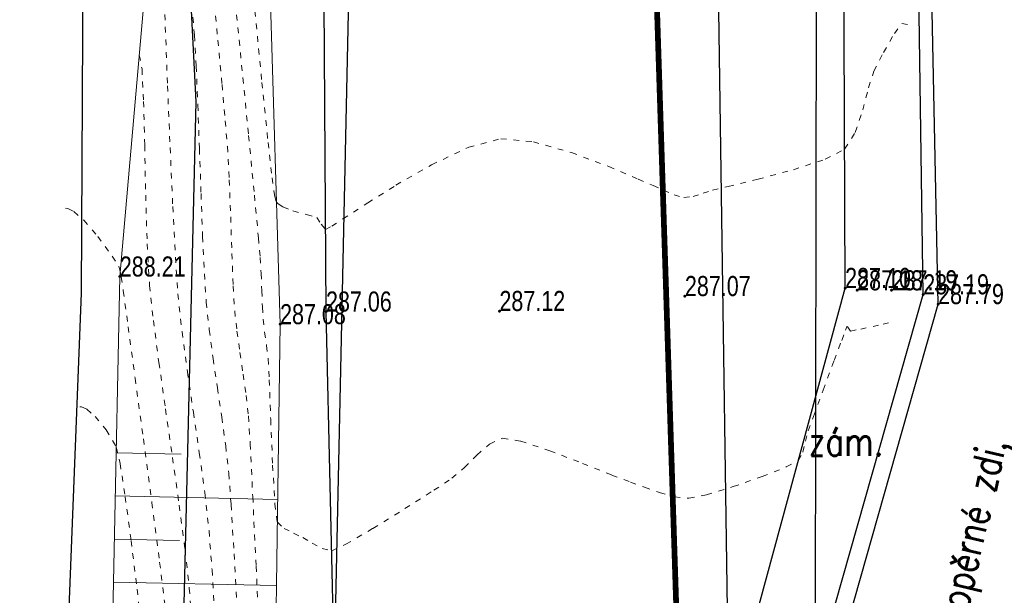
# Model space of a CAD drawing. Header units: feet. Extents: x -783217 to -782936, y -1044805 to -1043930.
# Tile 59 of 81: x -783008 to -782991, y -1044330 to -1044320. Entities that reach past the tile are written whole.
import ezdxf
from ezdxf import colors
from ezdxf.entities.mleader import LeaderData, LeaderLine
from ezdxf.math import Vec2, Vec3

# ---------------------------------------------------------------- set-up
doc = ezdxf.new("R2010")
doc.units = ezdxf.units.FT
doc.header["$MEASUREMENT"] = 0
doc.linetypes.add('ACAD_ISO07W100', pattern=[3, 0, -3])
doc.linetypes.add('ČÁRKOVANÁ', pattern=[0.75, 0.5, -0.25])
for name, color, linetype, lineweight in [('_DZ vodorovné', 5, 'Continuous', 15), ('BOURÁNÍ', 1, 'Continuous', 50), ('KN_hranice pozemků', 140, 'Continuous', 30), ('Vrstevnice', 250, 'ACAD_ISO07W100', 15), ('Vrstva 51', 7, 'Continuous', 0), ('Z_Popisy', 7, 'Continuous', 9), ('Z_svahování', 36, 'Continuous', 9), ('Z_VÝŠKY', 7, 'Continuous', 9), ('Z_VÝŠKY NETISK', 252, 'Continuous', 9)]:
    doc.layers.add(name, color=color, linetype=linetype, lineweight=lineweight)
for name, color, linetype in [('POPISKY NOVÉ STA', 7, 'Continuous'), ('S_optický zaměřený', 200, 'SDELSPOJO'), ('Z_hrany ploch', 7, 'Continuous'), ('Z_oploceni', 3, 'PLOTDRTL'), ('Z_PROPUST', 152, 'Continuous')]:
    doc.layers.add(name, color=color, linetype=linetype)
doc.styles.add('ROMANS', font='romans.shx', dxfattribs={"width": 0.8})
doc.styles.add('Style-cs_Working', font='cs_Working.shx')
doc.linetypes.add('6.2321', pattern='A,3.5,-4,[24,dgnlstyle-is.shx,S=0.015865,R=0,X=0,Y=0],6,-3,3.5', length=20)
doc.linetypes.add('PLOTDRTL', pattern='A,5,[95,civil.shx,S=1,R=0,X=0,Y=0],5', length=10)
doc.linetypes.add('SDELSPOJO', pattern='A,7,-6,[31,civil.shx,S=1,R=0,X=0,Y=0],-6', length=19)

msp = doc.modelspace()

# ---------------------------------------------------------------- linework, layer by layer
at = {"layer": '_DZ vodorovné', "linetype": 'ČÁRKOVANÁ', "const_width": 0.1}
msp.add_lwpolyline([(-782996.38, -1044334.745), (-782998.061, -1044282.507)], dxfattribs=at)
at = {"layer": 'KN_hranice pozemků', "linetype": 'Continuous'}
for p, q in [((-783004.87, -1044321.89), (-783005.58, -1044307.72)), ((-783002.19, -1044318.82), (-783003.15, -1044363.22)), ((-783005.8, -1044360.16), (-783004.87, -1044321.89))]:
    msp.add_line(p, q, dxfattribs=at)
at = {"layer": 'S_optický zaměřený', "ltscale": 0.2, "flags": 128}
msp.add_lwpolyline([(-783035.55, -1044379.74), (-783025.63, -1044381.91), (-783018.01, -1044382.18), (-783011.72, -1044379.39), (-783007.95, -1044370.77), (-783007.71, -1044365.4), (-783006.93, -1044362.71), (-783006.92, -1044353.58), (-783007.34, -1044337.23), (-783006.87, -1044325.22), (-783006.79, -1044310.49), (-783006.91, -1044303.14)], dxfattribs=at)
at = {"layer": 'Vrstevnice', "ltscale": 0.04}
for points, elevation in [([(-783005.441, -1044319.706), (-783005.408, -1044320.583), (-783005.369, -1044321.608), (-783005.325, -1044322.684), (-783005.278, -1044323.712), (-783005.232, -1044324.594), (-783005.188, -1044325.231), (-783005.117, -1044325.894), (-783005.024, -1044326.587), (-783004.92, -1044327.294), (-783004.816, -1044328.001), (-783004.721, -1044328.693), (-783004.647, -1044329.356), (-783004.595, -1044330.037), (-783004.541, -1044330.914)], 287.8), ([(-783004.576, -1044319.954), (-783004.493, -1044320.814), (-783004.421, -1044321.586), (-783004.364, -1044322.22), (-783004.328, -1044322.664), (-783004.295, -1044323.247), (-783004.27, -1044323.89), (-783004.248, -1044324.526), (-783004.226, -1044325.093), (-783004.2, -1044325.525), (-783004.161, -1044325.88), (-783004.109, -1044326.253), (-783004.053, -1044326.631), (-783004.001, -1044327.003), (-783003.96, -1044327.358), (-783003.93, -1044327.842), (-783003.885, -1044328.764), (-783003.827, -1044329.971), (-783003.764, -1044331.31)], 287.4), ([(-783004.21, -1044319.935), (-783004.079, -1044321.248), (-783003.958, -1044322.475), (-783003.857, -1044323.511), (-783003.786, -1044324.254), (-783003.754, -1044324.599), (-783003.739, -1044324.877), (-783003.728, -1044325.18), (-783003.718, -1044325.461), (-783003.706, -1044325.672), (-783003.679, -1044325.898), (-783003.644, -1044326.133), (-783003.616, -1044326.359), (-783003.599, -1044326.726), (-783003.573, -1044327.419), (-783003.539, -1044328.214), (-783003.5, -1044328.885), (-783003.457, -1044329.207), (-783003.341, -1044329.315), (-783003.174, -1044329.4), (-783003.011, -1044329.476), (-783002.852, -1044329.571), (-783002.677, -1044329.667), (-783002.512, -1044329.706), (-783002.264, -1044329.591), (-783001.792, -1044329.315), (-783001.235, -1044328.971), (-783000.73, -1044328.65), (-783000.417, -1044328.443), (-783000.201, -1044328.257), (-782999.983, -1044328.038), (-782999.761, -1044327.846), (-782999.537, -1044327.743), (-782999.219, -1044327.794), (-782998.712, -1044327.963), (-782998.141, -1044328.184), (-782997.631, -1044328.389), (-782997.308, -1044328.51), (-782997.062, -1044328.597), (-782996.801, -1044328.691), (-782996.54, -1044328.765), (-782996.293, -1044328.791), (-782995.985, -1044328.73), (-782995.517, -1044328.588), (-782995.013, -1044328.411), (-782994.595, -1044328.245), (-782994.386, -1044328.136), (-782994.306, -1044327.989), (-782994.26, -1044327.799), (-782994.215, -1044327.617), (-782994.123, -1044327.366), (-782993.953, -1044326.907), (-782993.762, -1044326.392), (-782993.63, -1044326.041), (-782993.563, -1044325.864), (-782993.541, -1044325.805), (-782993.537, -1044325.797), (-782993.535, -1044325.799), (-782993.524, -1044325.814), (-782993.501, -1044325.849), (-782993.478, -1044325.879), (-782993.299, -1044325.844), (-782992.91, -1044325.76), (-782992.784, -1044325.73)], 287.2), ([(-783004.945, -1044320.192), (-783004.902, -1044320.729), (-783004.871, -1044321.265), (-783004.842, -1044321.943), (-783004.814, -1044322.703), (-783004.786, -1044323.486), (-783004.758, -1044324.232), (-783004.727, -1044324.883), (-783004.694, -1044325.378), (-783004.643, -1044325.857), (-783004.576, -1044326.357), (-783004.501, -1044326.868), (-783004.425, -1044327.378), (-783004.357, -1044327.878), (-783004.304, -1044328.357), (-783004.263, -1044328.9), (-783004.211, -1044329.758), (-783004.152, -1044330.816)], 287.6), ([(-783003.847, -1044320.305), (-783003.727, -1044321.549), (-783003.619, -1044322.595), (-783003.547, -1044323.212), (-783003.505, -1044323.508), (-783003.483, -1044323.613), (-783003.474, -1044323.634), (-783003.445, -1044323.664), (-783003.359, -1044323.719), (-783003.188, -1044323.786), (-783002.948, -1044323.851), (-783002.772, -1044323.902), (-783002.694, -1044324.016), (-783002.619, -1044324.11), (-783002.507, -1044324.055), (-783002.317, -1044323.926), (-783002.132, -1044323.808), (-783001.882, -1044323.648), (-783001.392, -1044323.339), (-783000.77, -1044322.983), (-783000.125, -1044322.68), (-782999.566, -1044322.53), (-782998.999, -1044322.584), (-782998.334, -1044322.772), (-782997.686, -1044323.015), (-782997.173, -1044323.233), (-782996.91, -1044323.347), (-782996.732, -1044323.424), (-782996.548, -1044323.509), (-782996.38, -1044323.554), (-782996.217, -1044323.535), (-782996.044, -1044323.48), (-782995.879, -1044323.426), (-782995.608, -1044323.361), (-782995.087, -1044323.235), (-782994.471, -1044323.07), (-782993.916, -1044322.888), (-782993.579, -1044322.711), (-782993.394, -1044322.42), (-782993.263, -1044322.03), (-782993.163, -1044321.642), (-782993.071, -1044321.355), (-782992.902, -1044321.028), (-782992.711, -1044320.696), (-782992.583, -1044320.526), (-782992.48, -1044320.54)], 287), ([(-783005.862, -1044321.068), (-783005.814, -1044321.316), (-783005.786, -1044321.88), (-783005.767, -1044322.649), (-783005.75, -1044323.514), (-783005.724, -1044324.362), (-783005.682, -1044325.084), (-783005.616, -1044325.694), (-783005.52, -1044326.426), (-783005.405, -1044327.236), (-783005.284, -1044328.08), (-783005.166, -1044328.91), (-783005.065, -1044329.684), (-783004.991, -1044330.355), (-783004.939, -1044330.993)], 288), ([(-783007.149, -1044323.742), (-783007.105, -1044323.748), (-783007.003, -1044323.799), (-783006.828, -1044323.951), (-783006.585, -1044324.232), (-783006.332, -1044324.578), (-783006.219, -1044324.75), (-783006.194, -1044324.842), (-783006.175, -1044324.937), (-783006.141, -1044325.179), (-783006.055, -1044325.804), (-783005.933, -1044326.701), (-783005.79, -1044327.758), (-783005.643, -1044328.864), (-783005.507, -1044329.906), (-783005.399, -1044330.773)], 288.2), ([(-783006.897, -1044327.197), (-783006.867, -1044327.201), (-783006.777, -1044327.242), (-783006.631, -1044327.366), (-783006.44, -1044327.599), (-783006.262, -1044327.895), (-783006.196, -1044328.185), (-783006.106, -1044328.764), (-783006.004, -1044329.529), (-783005.899, -1044330.375), (-783005.803, -1044331.197)], 288.4)]:
    msp.add_lwpolyline(points, dxfattribs=dict(at, elevation=elevation))
at = {"layer": 'Vrstva 51', "color": 7, "linetype": 'Continuous', "lineweight": 53}
for p in [(-783006.2, -1044324.93), (-782993.57, -1044325.13), (-782993.36, -1044325.17), (-782992.76, -1044325.17), (-782996.36, -1044325.27), (-782992.21, -1044325.24), (-783002.61, -1044325.54), (-782999.59, -1044325.53), (-782991.95, -1044325.41), (-783003.41, -1044325.76)]:
    msp.add_point(p, dxfattribs=at)
at = {"layer": 'Z_hrany ploch', "linetype": 'Continuous', "flags": 128}
for points in [[(-782995.96, -1044338.49), (-782995.01, -1044335.1), (-782992.21, -1044325.24), (-782992.36, -1044314.66), (-782992.59, -1044305.64), (-782992.68, -1044300.9), (-782992.28, -1044300.87), (-782992.196, -1044301.684)], [(-783021.92, -1044402.05), (-783014.87, -1044390.97), (-783011.12, -1044389.6), (-783010.02, -1044388.33), (-783006.75, -1044380.24), (-783003.76, -1044369.52), (-783002.74, -1044360.04), (-783002.56, -1044345.45), (-783002.38, -1044335.36), (-783002.61, -1044325.54), (-783002.68, -1044313.86)], [(-783007.62, -1044396.51), (-783004.57, -1044390.97), (-783000.84, -1044383.07), (-782997.96, -1044370.53), (-782996.94, -1044363.05), (-782996.93, -1044360.72), (-782996.6, -1044345.01), (-782996.5, -1044340.39), (-782996.44, -1044338.64), (-782996.18, -1044334.75), (-782993.57, -1044325.13), (-782993.61, -1044314.73)]]:
    msp.add_lwpolyline(points, dxfattribs=at)
at = {"layer": 'Z_oploceni', "ltscale": 0.5, "flags": 128}
msp.add_lwpolyline([(-783018.54, -1044433.67), (-783012.79, -1044421.73), (-783006.66, -1044408.27), (-783002.93, -1044399.96), (-783000.5, -1044394.61), (-782995.72, -1044383.87), (-782994.52, -1044377.84), (-782993.5, -1044372.11), (-782993.39, -1044370.52), (-782993.44, -1044369.01), (-782993.63, -1044363.14), (-782993.55, -1044361.31), (-782993.86, -1044345.26), (-782993.9, -1044339.61), (-782994.02, -1044336.05), (-782993.72, -1044335.88), (-782994.27, -1044334.19), (-782994.35, -1044333.87), (-782991.95, -1044325.41), (-782992.17, -1044314.65), (-782992.39, -1044305.62), (-782992.43, -1044301.79)], dxfattribs=at)
at = {"layer": 'Z_PROPUST', "linetype": '6.2321', "ltscale": 0.1}
msp.add_lwpolyline([(-782995.477, -1044340.351), (-782996.02, -1044303.04), (-782998.078, -1044278.195), (-782999.939, -1044251.377), (-783002.61, -1044182.797)], dxfattribs=at)
at = {"layer": 'Z_svahování', "linetype": 'Continuous', "flags": 128}
for points in [[(-783008.72, -1044301.29), (-783006.58, -1044303.73), (-783006.09, -1044310.85), (-783005.62, -1044318.31), (-783006.2, -1044324.93), (-783006.4, -1044334.45), (-783006.33, -1044345.24), (-783006.22, -1044361.73), (-783006.8, -1044368.4), (-783008.39, -1044376.04), (-783010.09, -1044381.13), (-783012.67, -1044386.08), (-783013.35, -1044386.39), (-783013.95, -1044386.78), (-783014.89, -1044386.92)], [(-783003.8, -1044345.2), (-783003.54, -1044335.24), (-783003.41, -1044325.76), (-783003.77, -1044313.8), (-783004.33, -1044306.46)], [(-783006.265, -1044328.001), (-783005.135, -1044328.025)], [(-783006.28, -1044328.751), (-783003.452, -1044328.81)], [(-783006.296, -1044329.501), (-783005.162, -1044329.524)], [(-783006.312, -1044330.25), (-783003.472, -1044330.31)]]:
    msp.add_lwpolyline(points, dxfattribs=at)

# ---------------------------------------------------------------- texts
at = {"layer": 'Z_Popisy', "linetype": 'Continuous', "style": 'ROMANS', "width": 0.8}
msp.add_text('zám.', height=0.5, dxfattribs=at).set_placement((-782994.205, -1044328.051))
at = {"layer": 'Z_VÝŠKY', "linetype": 'Continuous', "style": 'Style-cs_Working', "width": 0.8}
for s, p in [('288.21', (-783006.2, -1044324.93)), ('287.10', (-782993.57, -1044325.13)), ('287.07', (-782996.36, -1044325.27)), ('287.12', (-782999.59, -1044325.53)), ('287.79', (-782991.95, -1044325.41)), ('287.08', (-783003.41, -1044325.76))]:
    msp.add_text(s, height=0.35, dxfattribs=at).set_placement(p)
at = {"layer": 'Z_VÝŠKY NETISK', "linetype": 'Continuous', "style": 'Style-cs_Working', "width": 0.8}
for s, p in [('287.18', (-782993.36, -1044325.17)), ('287.19', (-782992.76, -1044325.17)), ('287.19', (-782992.21, -1044325.24)), ('287.06', (-783002.61, -1044325.54))]:
    msp.add_text(s, height=0.35, dxfattribs=at).set_placement(p)

# ---------------------------------------------------------------- leaders
at = {"layer": 'POPISKY NOVÉ STA', "color": 6, "linetype": 'ByBlock', "lineweight": 13}
ml = msp.add_multileader_mtext('Standard', dxfattribs=at)
ml.set_content('nová opěrná zeď 0,4x0,6x7,0m + ŽB římsa', color=6, style='ROMANS')
ml.set_leader_properties()
ml.build(insert=Vec2(0, 0))
ml.multileader.update_dxf_attribs({"text_right_attachment_type": 6, "dogleg_length": 0.36, "arrow_head_size": 0.3})
ctx = ml.context
ctx.base_point, ctx.char_height, ctx.arrow_head_size, ctx.landing_gap_size, ctx.plane_origin, ctx.plane_x_axis, ctx.plane_y_axis = Vec3(-782991.514, -1044338.201), 0.5, 0.3, 0.09, Vec3(-782994.387, -1044338.923), Vec3(0.228351, 0.973579), Vec3(-0.973579, 0.228351)
ctx.right_attachment = 6
notes = []
notes.append((ctx, [(0, (1, 1, 0), (-782991.596, -1044338.551), (0.228351, 0.973579), 0.36, [(0, [(-782994.387, -1044338.923)], 0, [])])]))
ctx.mtext.insert, ctx.mtext.text_direction, ctx.mtext.rotation, ctx.mtext.width, ctx.mtext.defined_height, ctx.mtext.flow_direction = Vec3(-782991.818, -1044338.037), Vec3(0.228351, 0.973579), 1.340413, 14.42781, 1.661, 5
for ctx, leaders in notes:
    for number, flags, end, landing, length, lines in leaders:
        leader = LeaderData()
        leader.index, (leader.has_last_leader_line, leader.has_dogleg_vector, leader.attachment_direction) = number, flags
        leader.last_leader_point, leader.dogleg_vector, leader.dogleg_length = Vec3(end), Vec3(landing), length
        for number, points, colour, breaks in lines:
            line = LeaderLine()
            line.index, line.vertices, line.color, line.breaks = number, Vec3.list(points), colors.encode_raw_color(colour), breaks
            leader.lines.append(line)
        ctx.leaders.append(leader)

# ---------------------------------------------------------------- next in the draw order: leaders
at = {"layer": 'BOURÁNÍ', "linetype": 'ByBlock', "lineweight": 13}
ml = msp.add_multileader_mtext('Standard', dxfattribs=at)
ml.set_content('vybourání části opěrné zdi, \\Pdl. 5,0m', color=256, style='ROMANS')
ml.set_leader_properties()
ml.build(insert=Vec2(0, 0))
ml.multileader.update_dxf_attribs({"dogleg_length": 0.36, "arrow_head_size": 0.3})
ctx = ml.context
ctx.base_point, ctx.char_height, ctx.arrow_head_size, ctx.landing_gap_size, ctx.plane_origin, ctx.plane_x_axis, ctx.plane_y_axis = Vec3(-782992.655, -1044335.035), 0.5, 0.3, 0.09, Vec3(-782995.098, -1044335.937), Vec3(0.228351, 0.973579), Vec3(-0.973579, 0.228351)
notes = []
notes.append((ctx, [(0, (1, 1, 0), (-782992.737, -1044335.385), (0.228351, 0.973579), 0.36, [(0, [(-782995.098, -1044335.937)], 0, [])])]))
ctx.mtext.insert, ctx.mtext.text_direction, ctx.mtext.rotation, ctx.mtext.flow_direction = Vec3(-782992.924, -1044334.879), Vec3(0.228351, 0.973579), 1.340413, 5
ctx.mtext.has_bg_fill, ctx.mtext.bg_color, ctx.mtext.bg_scale_factor, ctx.mtext.bg_transparency, ctx.mtext.use_window_bg_color = 1, -1027028792, 1.5, 0, 1
for ctx, leaders in notes:
    for number, flags, end, landing, length, lines in leaders:
        leader = LeaderData()
        leader.index, (leader.has_last_leader_line, leader.has_dogleg_vector, leader.attachment_direction) = number, flags
        leader.last_leader_point, leader.dogleg_vector, leader.dogleg_length = Vec3(end), Vec3(landing), length
        for number, points, colour, breaks in lines:
            line = LeaderLine()
            line.index, line.vertices, line.color, line.breaks = number, Vec3.list(points), colors.encode_raw_color(colour), breaks
            leader.lines.append(line)
        ctx.leaders.append(leader)

# ---------------------------------------------------------------- next in the draw order: linework, layer by layer
at = {"layer": 'KN_hranice pozemků', "linetype": 'Continuous'}
msp.add_line((-782994.04, -1044302.49), (-782994.1, -1044333.95), dxfattribs=at)

doc.saveas('drawing.dxf')
